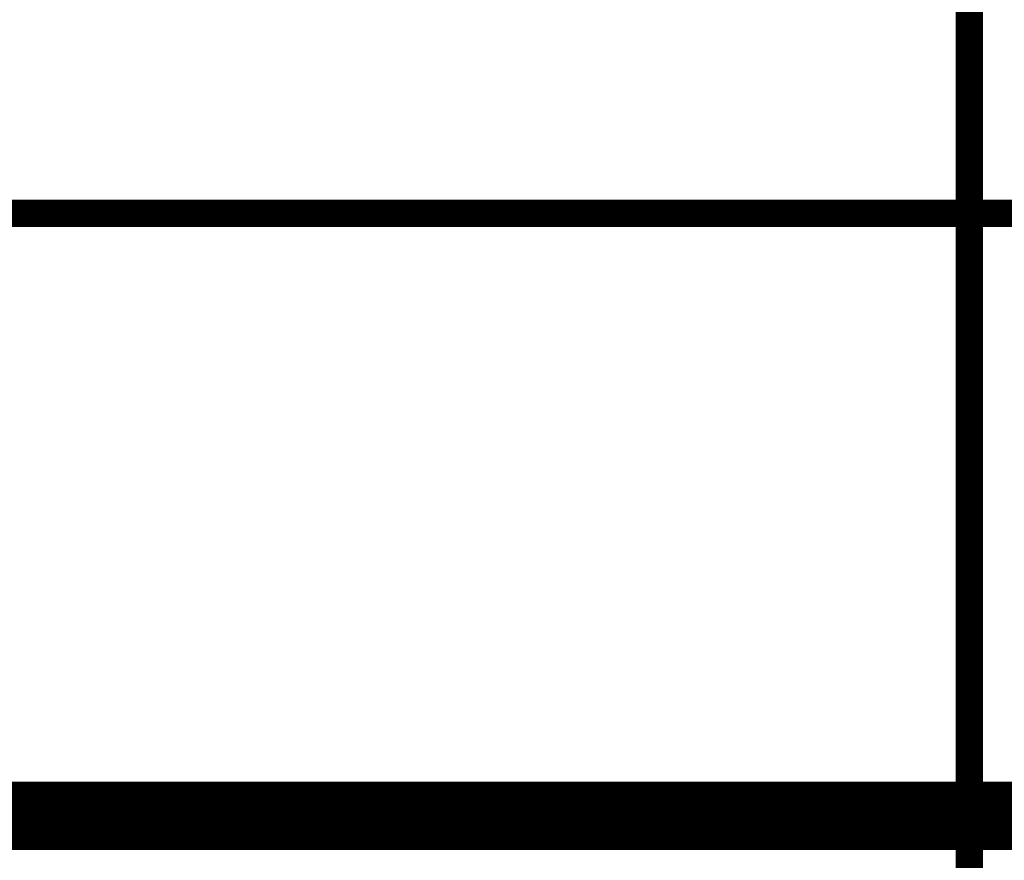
# Model space of a CAD drawing. Extents: x 7.17 to 14.1, y 4 to 11.75.
# Tile 216 of 219: x 11.75 to 12.11, y 8.84 to 9.15. Entities that reach past the tile are written whole.
import ezdxf

# ---------------------------------------------------------------- set-up
doc = ezdxf.new("R2010")
doc.units = 0
for name, color, linetype in [('KEEPOUTLAYER', 6, 'CONTINUOUS'), ('MECHANICAL2', 216, 'CONTINUOUS'), ('MECHANICAL3', 76, 'CONTINUOUS'), ('MECHANICAL6', 56, 'CONTINUOUS'), ('MULTILAYER', 9, 'CONTINUOUS')]:
    doc.layers.add(name, color=color, linetype=linetype)

msp = doc.modelspace()

# ---------------------------------------------------------------- linework, layer by layer
at = {"layer": 'KEEPOUTLAYER', "const_width": 0.025}
msp.add_lwpolyline([(11.469904, 8.855), (12.289904, 8.855)], dxfattribs=at)
at = {"layer": 'MECHANICAL2', "const_width": 0.01}
msp.add_lwpolyline([(10.279739, 9.075), (12.289904, 9.075)], dxfattribs=at)
at = {"layer": 'MECHANICAL3', "const_width": 0.01}
msp.add_lwpolyline([(11.469904, 8.855), (12.289904, 8.855)], dxfattribs=at)
at = {"layer": 'MECHANICAL6', "const_width": 0.01}
msp.add_lwpolyline([(12.097904, 6.129), (12.097904, 9.245)], dxfattribs=at)
at = {"layer": 'MULTILAYER', "const_width": 0.01}
msp.add_lwpolyline([(11.469904, 8.855), (12.289904, 8.855)], dxfattribs=at)

doc.saveas('drawing.dxf')
